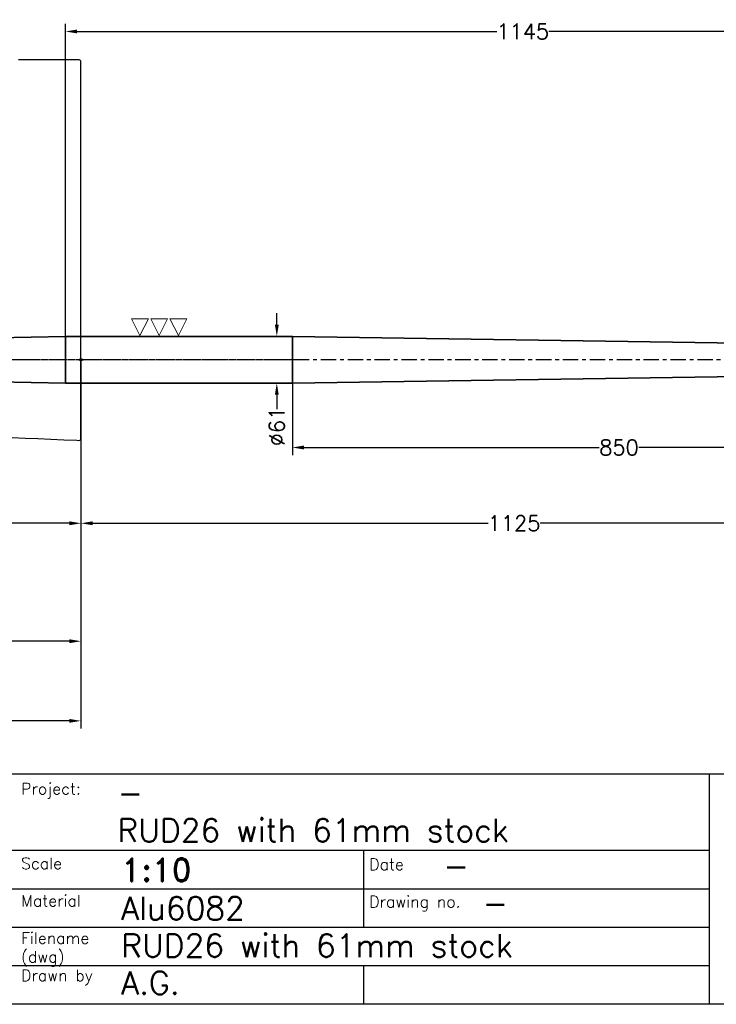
# Model space of a CAD drawing. Header units: millimetres. Extents: x -21605 to -18755, y -21786 to -19786.
# Tile 2 of 9: x -20202 to -19296, y -21736 to -20455. Entities that reach past the tile are written whole.
import ezdxf

# ---------------------------------------------------------------- set-up
doc = ezdxf.new("R2010")
doc.units = ezdxf.units.MM
doc.header["$LTSCALE"] = 5
doc.header["$PDMODE"] = 34
doc.header["$PDSIZE"] = 3
doc.linetypes.add('CENTER', pattern=[7, 4, -1, 1, -1])
for name, color, linetype in [('Blade', 1, 'Continuous'), ('center', 8, 'CENTER'), ('RAMME', 7, 'Continuous')]:
    doc.layers.add(name, color=color, linetype=linetype)
doc.layers.add('DIMS', color=7, linetype='Continuous', lineweight=15)
doc.layers.add('STOCK', color=5, linetype='Continuous', lineweight=35)
doc.styles.add('ROMAND', font='romand')
doc.styles.add('ROMANS', font='romans')
doc.dimstyles.new('Text 20', dxfattribs={"dimtxt": 20, "dimasz": 15, "dimexe": 10, "dimexo": 0, "dimgap": 0, "dimtad": 0, "dimdsep": 46, "dimtxsty": 'ROMANS', "dimcen": 10, "dimazin": 2, "dimtfac": 0.65, "dimtofl": 0, "dimtmove": 0, "dimatfit": 0, "dimfxl": 1, "dimtolj": 1, "dimarcsym": 0})

# ---------------------------------------------------------------- blocks, each defined once
blk = doc.blocks.new('*D3')
at = {"layer": 'DEFPOINTS', "color": 0, "transparency": 16777216}
for p in [(-18997.7, -20387.9), (-18997.7, -20872.3), (-20842.7, -20897.3)]:
    blk.add_point(p, dxfattribs=at)
at = {"layer": 'DIMS', "color": 0, "lineweight": -2, "transparency": 16777216}
for p, q in [((-20842.7, -20897.3), (-20842.7, -20377.9)), ((-18997.7, -20872.3), (-18997.7, -20377.9)), ((-20827.7, -20387.9), (-19984.2, -20387.9)), ((-19012.7, -20387.9), (-19916.6, -20387.9))]:
    blk.add_line(p, q, dxfattribs=at)
at = {"layer": 'DIMS', "color": 0, "transparency": 16777216}
for points in [[(-20827.7, -20385.4), (-20827.7, -20390.4), (-20842.7, -20387.9)], [(-19012.7, -20385.4), (-19012.7, -20390.4), (-18997.7, -20387.9)]]:
    blk.add_solid(points, dxfattribs=at)
at = {"layer": 'DIMS', "color": 0, "transparency": 16777216, "insert": (-19950.4, -20387.9), "char_height": 20, "attachment_point": 5, "style": 'ROMANS'}
blk.add_mtext('\\A1;1845', dxfattribs=at)
blk = doc.blocks.new('*D5')
at = {"layer": 'DEFPOINTS', "color": 0, "transparency": 16777216}
for p in [(-19957.7, -20866.8), (-19957.7, -20927.8), (-19867.9, -20927.8)]:
    blk.add_point(p, dxfattribs=at)
at = {"layer": 'DIMS', "color": 0, "lineweight": -2, "transparency": 16777216}
for p, q in [((-19867.9, -20851.8), (-19867.9, -20836.8)), ((-19957.7, -20866.8), (-19857.9, -20866.8)), ((-19957.7, -20927.8), (-19857.9, -20927.8)), ((-19867.9, -20942.8), (-19867.9, -20961.7))]:
    blk.add_line(p, q, dxfattribs=at)
at = {"layer": 'DIMS', "color": 0, "transparency": 16777216}
for points in [[(-19870.4, -20851.8), (-19865.4, -20851.8), (-19867.9, -20866.8)], [(-19870.4, -20942.8), (-19865.4, -20942.8), (-19867.9, -20927.8)]]:
    blk.add_solid(points, dxfattribs=at)
at = {"layer": 'DIMS', "color": 0, "transparency": 16777216, "insert": (-19867.9, -20984.1), "char_height": 20, "attachment_point": 5, "rotation": 90, "style": 'ROMANS'}
blk.add_mtext('\\A1;%%C61', dxfattribs=at)
blk = doc.blocks.new('*D7')
at = {"layer": 'DEFPOINTS', "color": 0, "transparency": 16777216}
for p in [(-20122.7, -20897.3), (-18997.7, -20917.3), (-20122.7, -21110)]:
    blk.add_point(p, dxfattribs=at)
at = {"layer": 'DIMS', "color": 0, "lineweight": -2, "transparency": 16777216}
for p, q in [((-20122.7, -20897.3), (-20122.7, -21120)), ((-18997.7, -20917.3), (-18997.7, -21120)), ((-20107.7, -21110), (-19593, -21110)), ((-19012.7, -21110), (-19525.4, -21110))]:
    blk.add_line(p, q, dxfattribs=at)
at = {"layer": 'DIMS', "color": 0, "transparency": 16777216}
for points in [[(-20107.7, -21107.5), (-20107.7, -21112.5), (-20122.7, -21110)], [(-19012.7, -21107.5), (-19012.7, -21112.5), (-18997.7, -21110)]]:
    blk.add_solid(points, dxfattribs=at)
at = {"layer": 'DIMS', "color": 0, "transparency": 16777216, "insert": (-19559.2, -21110), "char_height": 20, "attachment_point": 5, "style": 'ROMANS'}
blk.add_mtext('\\A1;1125', dxfattribs=at)
blk = doc.blocks.new('SLETDREJ')
at = {"layer": 'DIMS'}
for p, q in [((-14, 22), (-36, 22)), ((-36, 22), (-25, 0)), ((-14, 22), (-25, 0)), ((-11, 22), (0, 0)), ((11, 22), (-11, 22)), ((11, 22), (0, 0)), ((14, 22), (25, 0)), ((36, 22), (14, 22)), ((36, 22), (25, 0))]:
    blk.add_line(p, q, dxfattribs=at)
blk = doc.blocks.new('*D10')
at = {"layer": 'DEFPOINTS', "color": 0, "transparency": 16777216}
for p in [(-20842.7, -20897.3), (-20122.7, -20897.3), (-20842.7, -21110)]:
    blk.add_point(p, dxfattribs=at)
at = {"layer": 'DIMS', "color": 0, "lineweight": -2, "transparency": 16777216}
for p, q in [((-20842.7, -20897.3), (-20842.7, -21120)), ((-20122.7, -20897.3), (-20122.7, -21120)), ((-20827.7, -21110), (-20479.8, -21110)), ((-20137.7, -21110), (-20428.4, -21110))]:
    blk.add_line(p, q, dxfattribs=at)
at = {"layer": 'DIMS', "color": 0, "transparency": 16777216}
for points in [[(-20827.7, -21107.5), (-20827.7, -21112.5), (-20842.7, -21110)], [(-20137.7, -21107.5), (-20137.7, -21112.5), (-20122.7, -21110)]]:
    blk.add_solid(points, dxfattribs=at)
at = {"layer": 'DIMS', "color": 0, "transparency": 16777216, "insert": (-20454.1, -21110), "char_height": 20, "attachment_point": 5, "style": 'ROMANS'}
blk.add_mtext('\\A1;720', dxfattribs=at)
blk = doc.blocks.new('*D13')
at = {"layer": 'DEFPOINTS', "color": 0, "transparency": 16777216}
for p in [(-18997.7, -20470.1), (-20142.7, -20866.8), (-18997.7, -20877.3)]:
    blk.add_point(p, dxfattribs=at)
at = {"layer": 'DIMS', "color": 0, "lineweight": -2, "transparency": 16777216}
for p, q in [((-20142.7, -20866.8), (-20142.7, -20460.1)), ((-20127.7, -20470.1), (-19581.6, -20470.1)), ((-19012.7, -20470.1), (-19514, -20470.1)), ((-18997.7, -20877.3), (-18997.7, -20460.1))]:
    blk.add_line(p, q, dxfattribs=at)
at = {"layer": 'DIMS', "color": 0, "transparency": 16777216}
for points in [[(-20127.7, -20467.6), (-20127.7, -20472.6), (-20142.7, -20470.1)], [(-19012.7, -20467.6), (-19012.7, -20472.6), (-18997.7, -20470.1)]]:
    blk.add_solid(points, dxfattribs=at)
at = {"layer": 'DIMS', "color": 0, "transparency": 16777216, "insert": (-19547.8, -20470.1), "char_height": 20, "attachment_point": 5, "style": 'ROMANS'}
blk.add_mtext('\\A1;1145', dxfattribs=at)
blk = doc.blocks.new('*D14')
at = {"layer": 'DEFPOINTS', "color": 0, "transparency": 16777216}
for p in [(-21217.9, -20897.3), (-20122.7, -21002.2), (-21217.9, -21263.5)]:
    blk.add_point(p, dxfattribs=at)
at = {"layer": 'DIMS', "color": 0, "lineweight": -2, "transparency": 16777216}
for p, q in [((-21217.9, -20897.3), (-21217.9, -21273.5)), ((-20122.7, -21002.2), (-20122.7, -21273.5)), ((-21202.9, -21263.5), (-20857.1, -21263.5)), ((-20137.7, -21263.5), (-20747.6, -21263.5))]:
    blk.add_line(p, q, dxfattribs=at)
at = {"layer": 'DIMS', "color": 0, "transparency": 16777216}
for points in [[(-21202.9, -21261), (-21202.9, -21266), (-21217.9, -21263.5)], [(-20137.7, -21261), (-20137.7, -21266), (-20122.7, -21263.5)]]:
    blk.add_solid(points, dxfattribs=at)
at = {"layer": 'DIMS', "color": 0, "transparency": 16777216, "insert": (-20802.3, -21263.5), "char_height": 20, "attachment_point": 5, "style": 'ROMANS'}
blk.add_mtext('\\A1;1095.21', dxfattribs=at)
blk = doc.blocks.new('*D15')
at = {"layer": 'DEFPOINTS', "color": 0, "transparency": 16777216}
for p in [(-21308.3, -20617.1), (-20122.7, -21002.2), (-21308.3, -21367.1)]:
    blk.add_point(p, dxfattribs=at)
at = {"layer": 'DIMS', "color": 0, "lineweight": -2, "transparency": 16777216}
for p, q in [((-21308.3, -20617.1), (-21308.3, -21377.1)), ((-20122.7, -21002.2), (-20122.7, -21377.1)), ((-21293.3, -21367.1), (-20835.8, -21367.1)), ((-20137.7, -21367.1), (-20720.6, -21367.1))]:
    blk.add_line(p, q, dxfattribs=at)
at = {"layer": 'DIMS', "color": 0, "transparency": 16777216}
for points in [[(-21293.3, -21364.6), (-21293.3, -21369.6), (-21308.3, -21367.1)], [(-20137.7, -21364.6), (-20137.7, -21369.6), (-20122.7, -21367.1)]]:
    blk.add_solid(points, dxfattribs=at)
at = {"layer": 'DIMS', "color": 0, "transparency": 16777216, "insert": (-20778.2, -21367.1), "char_height": 20, "attachment_point": 5, "style": 'ROMANS'}
blk.add_mtext('\\A1;1185.56', dxfattribs=at)
blk = doc.blocks.new('RUD26-BLADE')
blk.add_lwpolyline([(-89.5, -101.2), (-72.7, -101.9), (-56, -102.6), (-39.2, -103.3), (-22.4, -104), (-5.6, -104.7), (-2.6, -104.8, 0.425829), (0, -102.3), (0, 387.6, 0.41131), (-2.5, 390.1), (-14.3, 390.2), (-31.1, 390.3), (-47.9, 390.3), (-64.6, 390.3), (-81.4, 390.3)], format="xyb")
blk.add_point((0, 0))
at = {"layer": 'center'}
blk.add_line((292.8, 0), (-1149.9, 0), dxfattribs=at)
blk = doc.blocks.new('*D25')
at = {"layer": 'DEFPOINTS', "color": 0, "transparency": 16777216}
for p in [(-18997.7, -20917.3), (-19847.7, -20927.8), (-19847.7, -21011.4)]:
    blk.add_point(p, dxfattribs=at)
at = {"layer": 'DIMS', "color": 0, "lineweight": -2, "transparency": 16777216}
for p, q in [((-18997.7, -20917.3), (-18997.7, -21021.4)), ((-19847.7, -20927.8), (-19847.7, -21021.4)), ((-19832.7, -21011.4), (-19448.4, -21011.4)), ((-19012.7, -21011.4), (-19397, -21011.4))]:
    blk.add_line(p, q, dxfattribs=at)
at = {"layer": 'DIMS', "color": 0, "transparency": 16777216}
for points in [[(-19832.7, -21008.9), (-19832.7, -21013.9), (-19847.7, -21011.4)], [(-19012.7, -21008.9), (-19012.7, -21013.9), (-18997.7, -21011.4)]]:
    blk.add_solid(points, dxfattribs=at)
at = {"layer": 'DIMS', "color": 0, "transparency": 16777216, "insert": (-19422.7, -21011.4), "char_height": 20, "attachment_point": 5, "style": 'ROMANS'}
blk.add_mtext('\\A1;850', dxfattribs=at)

msp = doc.modelspace()

# ---------------------------------------------------------------- linework, layer by layer
at = {"layer": 'center'}
msp.add_line((-18880.688, -20897.319), (-20892.69, -20897.319), dxfattribs=at)
at = {"layer": 'RAMME'}
for p, q in [((-20705.194, -21435.899), (-18805.194, -21435.899)), ((-19305.194, -21435.899), (-19305.194, -21735.899)), ((-19305.194, -21535.899), (-20705.194, -21535.899)), ((-19755.194, -21535.899), (-19755.194, -21635.899)), ((-19305.194, -21585.899), (-20705.194, -21585.899)), ((-19305.194, -21635.899), (-20705.194, -21635.899)), ((-19305.194, -21685.899), (-20705.194, -21685.899)), ((-19755.194, -21685.899), (-19755.194, -21735.899)), ((-18805.194, -21735.899), (-21555.194, -21735.899))]:
    msp.add_line(p, q, dxfattribs=at)
at = {"layer": 'STOCK'}
for p, q in [((-20842.69, -20880.319), (-20142.69, -20866.819)), ((-20142.69, -20897.319), (-20142.69, -20866.819)), ((-20142.69, -20866.819), (-19847.69, -20866.819)), ((-19847.69, -20866.819), (-19847.69, -20927.819)), ((-19847.69, -20866.819), (-19147.69, -20877.319)), ((-20142.69, -20897.319), (-20142.69, -20927.819)), ((-20842.69, -20914.319), (-20142.69, -20927.819)), ((-19147.69, -20917.319), (-19847.69, -20927.819)), ((-20142.69, -20927.819), (-19847.69, -20927.819))]:
    msp.add_line(p, q, dxfattribs=at)

# ---------------------------------------------------------------- block references
at = {"layer": 'Blade'}
msp.add_blockref('RUD26-BLADE', (-20122.69, -20897.319), dxfattribs=at)
at = {"layer": 'DIMS'}
msp.add_blockref('SLETDREJ', (-20020.954, -20865.819), dxfattribs=at)

# ---------------------------------------------------------------- texts
at = {"layer": 'RAMME'}
for s, height, style, p in [('Project:', 15, 'ROMANS', (-20200.644, -21462.973)), ('-', 30, 'ROMANS', (-20075.194, -21475.899)), ('RUD26 with 61mm stock', 30, 'ROMANS', (-20075.194, -21524.47)), ('Scale ', 15, 'ROMANS', (-20200.644, -21560.116)), ('1:10', 30, 'ROMAND', (-20070.194, -21575.899)), ('Date', 15, 'ROMANS', (-19747.677, -21561.278)), ('-', 30, 'ROMANS', (-19651.194, -21570.899)), ('Material', 15, 'ROMANS', (-20200.644, -21608.687)), ('Alu6082', 30, 'ROMANS', (-20070.194, -21625.899)), ('Drawing no.', 15, 'ROMANS', (-19747.677, -21609.85)), ('-', 30, 'ROMANS', (-19600.194, -21619.47)), ('Filename', 15, 'ROMANS', (-20200.644, -21657.259)), ('RUD26 with 61mm stock', 30, 'ROMANS', (-20070.194, -21674.47)), ('(dwg)', 15, 'ROMANS', (-20200.644, -21681.545)), ('Drawn by', 15, 'ROMANS', (-20200.644, -21705.83)), ('A.G.', 30, 'ROMANS', (-20070.194, -21723.042))]:
    msp.add_text(s, height=height, dxfattribs=dict(at, style=style)).set_placement(p)

# ---------------------------------------------------------------- dimensions: what is measured, and where the dimension line sits
at = {"layer": 'DIMS'}
for base, p1, p2, picture, middle in [((-18997.69, -20387.887), (-20842.69, -20897.319), (-18997.69, -20872.319), '*D3', (-19950.432, -20387.887)), ((-18997.69, -20470.128), (-20142.69, -20866.819), (-18997.69, -20877.319), '*D13', (-19547.831, -20470.128)), ((-21217.9, -21263.512), (-20122.69, -21002.229), (-21217.9, -20897.319), '*D14', (-20802.336, -21263.512)), ((-20842.69, -21109.998), (-20122.69, -20897.319), (-20842.69, -20897.319), '*D10', (-20454.089, -21109.998)), ((-20122.69, -21109.998), (-18997.69, -20917.319), (-20122.69, -20897.319), '*D7', (-19559.181, -21109.998))]:
    dim = msp.add_linear_dim(base=base, p1=p1, p2=p2, dimstyle='Text 20', dxfattribs=at)
    dim.commit()
    dim.dimension.update_dxf_attribs({"geometry": picture, "text_midpoint": middle, "dimtype": 160})
dim = msp.add_linear_dim(base=(-21308.253, -21367.082), p1=(-20122.69, -21002.229), p2=(-21308.253, -20617.095), dimstyle='Text 20', override={"dimarcsym": 1}, dxfattribs=at)
dim.commit()
dim.dimension.update_dxf_attribs({"geometry": '*D15', "text_midpoint": (-20778.184, -21367.082), "dimtype": 160})
dim = msp.add_linear_dim(base=(-19867.892, -20927.819), p1=(-19957.69, -20866.819), p2=(-19957.69, -20927.819), angle=90, text='%%C<>', dimstyle='Text 20', dxfattribs=at)
dim.commit()
dim.dimension.update_dxf_attribs({"geometry": '*D5', "text_midpoint": (-19867.892, -20984.057), "dimtype": 160})
dim = msp.add_linear_dim(base=(-19847.69, -21011.4), p1=(-18997.69, -20917.319), p2=(-19847.69, -20927.819), dimstyle='Text 20', override={"dimarcsym": 1}, dxfattribs=at)
dim.commit()
dim.dimension.update_dxf_attribs({"geometry": '*D25', "text_midpoint": (-19422.69, -21011.4)})

doc.saveas('drawing.dxf')
